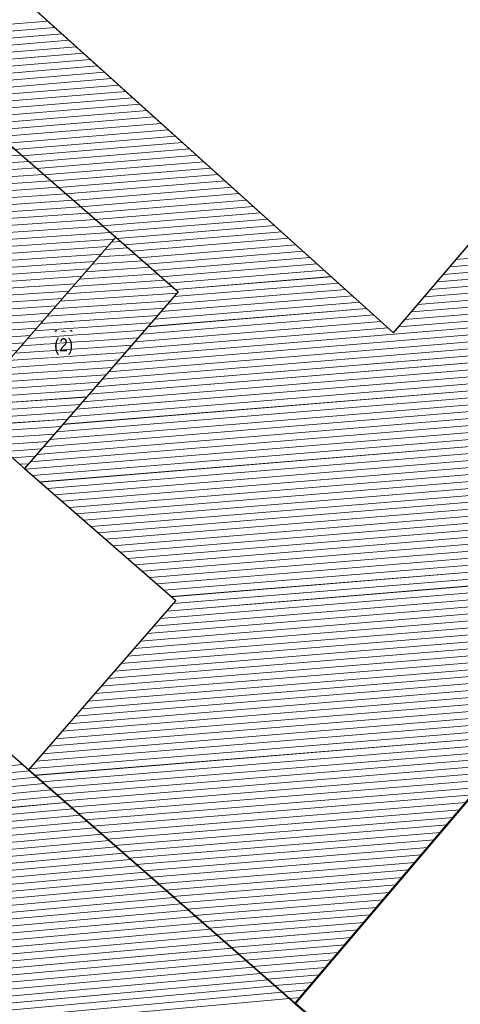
# Model space of a CAD drawing. Header units: millimetres. Extents: x 32365810 to 32368499, y 5620272 to 5622478.
# Tile 30 of 256: x 32366557 to 32366581, y 5620521 to 5620574. Entities that reach past the tile are written whole.
import ezdxf

# ---------------------------------------------------------------- set-up
doc = ezdxf.new("R2010")
doc.units = ezdxf.units.MM
for name, pattern in [('1600.1047', [0]), ('1600.2028', [0]), ('1600.2505', [0])]:
    doc.linetypes.add(name, pattern=pattern)
doc.layers.get('0').update_dxf_attribs({"color": 1, "linetype": 'CONTINUOUS'})
for name, color, linetype in [('_K_Ebene 32', 251, 'CONTINUOUS'), ('_K_Gebäude', 251, 'CONTINUOUS'), ('_K_Siedlungsflächen - Bauwerke u. Einrichtungen', 251, 'CONTINUOUS'), ('Ebene 32', 7, 'CONTINUOUS')]:
    doc.layers.add(name, color=color, linetype=linetype)
doc.layers.add('_K_Flurstücke_Grenzpunkte', color=251, linetype='CONTINUOUS', lineweight=50)
for name, color, linetype, transparency in [('Flurstücke_Grenzpunkte', 11, 'CONTINUOUS', 0.75), ('Gebäude', 31, 'CONTINUOUS', 0.75), ('Siedlungsflächen - Bauwerke u. Einrichtungen', 51, 'CONTINUOUS', 0.75)]:
    doc.layers.add(name, color=color, linetype=linetype, transparency=transparency)
doc.styles.add('Hausnummern NRW', font='arial.ttf', dxfattribs={"width": 0.85})

# ---------------------------------------------------------------- blocks, each defined once
blk = doc.blocks.new('O864')
at = {"layer": 'Flurstücke_Grenzpunkte', "color": 7, "linetype": '1600.2028', "lineweight": 35}
for p, q in [((32366072.582, 5621878.774), (32366100.453, 5621911.541)), ((32366072.302, 5621878.447), (32366072.582, 5621878.774)), ((32366075.377, 5621875.828), (32366072.302, 5621878.447))]:
    blk.add_line(p, q, dxfattribs=at)
blk = doc.blocks.new('O1908')
at = {"layer": 'Flurstücke_Grenzpunkte', "color": 7, "linetype": '1600.2028', "lineweight": 35}
for p, q in [((32366072.582, 5621878.774), (32366100.453, 5621911.541)), ((32366072.302, 5621878.447), (32366072.582, 5621878.774)), ((32366075.377, 5621875.828), (32366072.302, 5621878.447))]:
    blk.add_line(p, q, dxfattribs=at)
blk = doc.blocks.new('O2434')
at = {"layer": 'Gebäude', "color": 7, "linetype": '1600.2505', "lineweight": 18}
for p, q in [((32366077.619, 5621914.649), (32366105.762, 5621947.578)), ((32366053.752, 5621936.152), (32366077.619, 5621914.649)), ((32366049.449, 5621931.27), (32366062.617, 5621919.797)), ((32366062.617, 5621919.797), (32366065.997, 5621916.854)), ((32366065.997, 5621916.854), (32366057.697, 5621907.329)), ((32366072.582, 5621878.774), (32366100.453, 5621911.541)), ((32366057.697, 5621907.329), (32366065.872, 5621900.202)), ((32366065.872, 5621900.202), (32366057.904, 5621891.064)), ((32366057.904, 5621891.064), (32366072.302, 5621878.447)), ((32366072.302, 5621878.447), (32366072.582, 5621878.774))]:
    blk.add_line(p, q, dxfattribs=at)
blk = doc.blocks.new('O2489')
at = {"layer": 'Gebäude', "color": 7, "linetype": '1600.2505', "lineweight": 18}
for p, q in [((32366041.003, 5621921.881), (32366049.294, 5621931.405)), ((32366049.294, 5621931.405), (32366049.449, 5621931.27)), ((32366049.449, 5621931.27), (32366062.617, 5621919.797)), ((32366041.003, 5621921.881), (32366054.318, 5621910.273)), ((32366054.318, 5621910.273), (32366062.617, 5621919.797))]:
    blk.add_line(p, q, dxfattribs=at)
at = {"layer": 'Ebene 32', "color": 7, "lineweight": 18, "insert": (32366052.384, 5621920.443), "char_height": 0.7, "attachment_point": 8, "line_spacing_factor": 0.69, "style": 'Hausnummern NRW', "bg_fill": 2}
blk.add_mtext('(1)', dxfattribs=at)
blk = doc.blocks.new('O2569')
at = {"layer": 'Gebäude', "color": 7, "linetype": '1600.2505', "lineweight": 18}
for p, q in [((32366057.904, 5621891.064), (32366049.098, 5621898.78)), ((32366057.904, 5621891.064), (32366072.302, 5621878.447)), ((32366075.377, 5621875.828), (32366072.302, 5621878.447))]:
    blk.add_line(p, q, dxfattribs=at)
blk = doc.blocks.new('O3064')
at = {"layer": 'Gebäude', "color": 7, "linetype": '1600.2505', "lineweight": 18}
for p, q in [((32366054.318, 5621910.273), (32366062.617, 5621919.797)), ((32366062.617, 5621919.797), (32366065.997, 5621916.854)), ((32366065.997, 5621916.854), (32366057.697, 5621907.329)), ((32366054.318, 5621910.273), (32366057.697, 5621907.329))]:
    blk.add_line(p, q, dxfattribs=at)
at = {"layer": 'Ebene 32', "color": 7, "lineweight": 18, "insert": (32366059.805, 5621913.439), "char_height": 0.7, "attachment_point": 8, "line_spacing_factor": 0.69, "style": 'Hausnummern NRW', "bg_fill": 2}
blk.add_mtext('(2)', dxfattribs=at)
blk = doc.blocks.new('*X1169')
at = {"color": 253, "linetype": '1600.1047', "lineweight": 18, "true_color": 0xb2b2b2}
for p, q in [((32366058.956315, 5621931.463166), (32366050.068838, 5621930.729948)), ((32366059.338921, 5621931.118457), (32366050.463347, 5621930.386221)), ((32366059.721527, 5621930.773748), (32366050.857855, 5621930.042494)), ((32366060.104132, 5621930.429039), (32366051.252364, 5621929.698767)), ((32366060.486738, 5621930.08433), (32366051.646873, 5621929.35504)), ((32366060.869344, 5621929.739621), (32366052.041381, 5621929.011313)), ((32366061.251949, 5621929.394912), (32366052.43589, 5621928.667586)), ((32366061.634555, 5621929.050203), (32366052.830398, 5621928.323859)), ((32366062.01716, 5621928.705495), (32366053.224907, 5621927.980132)), ((32366062.399766, 5621928.360786), (32366053.619416, 5621927.636405)), ((32366062.782372, 5621928.016077), (32366054.013924, 5621927.292678)), ((32366063.164977, 5621927.671368), (32366054.408433, 5621926.948951)), ((32366063.547583, 5621927.326659), (32366054.802941, 5621926.605224)), ((32366063.930189, 5621926.98195), (32366055.19745, 5621926.261497)), ((32366064.312794, 5621926.637241), (32366055.591958, 5621925.91777)), ((32366064.6954, 5621926.292532), (32366055.986467, 5621925.574043)), ((32366065.078006, 5621925.947823), (32366056.380976, 5621925.230316)), ((32366065.460611, 5621925.603114), (32366056.775484, 5621924.886589)), ((32366065.843217, 5621925.258405), (32366057.169993, 5621924.542862)), ((32366066.225823, 5621924.913696), (32366057.564501, 5621924.199135)), ((32366066.608428, 5621924.568987), (32366057.95901, 5621923.855408)), ((32366066.991034, 5621924.224278), (32366058.353518, 5621923.511681)), ((32366067.37364, 5621923.879569), (32366058.748027, 5621923.167954)), ((32366067.756245, 5621923.53486), (32366059.142536, 5621922.824227)), ((32366068.138851, 5621923.190151), (32366059.537044, 5621922.4805)), ((32366068.521457, 5621922.845442), (32366059.931553, 5621922.136773)), ((32366068.904062, 5621922.500733), (32366060.326061, 5621921.793046)), ((32366069.286668, 5621922.156024), (32366060.72057, 5621921.449319)), ((32366069.669273, 5621921.811315), (32366061.115079, 5621921.105592)), ((32366070.051879, 5621921.466606), (32366061.509587, 5621920.761865)), ((32366070.434485, 5621921.121897), (32366061.904096, 5621920.418138)), ((32366070.81709, 5621920.777188), (32366062.298604, 5621920.074411)), ((32366110.722866, 5621921.059229), (32366081.001944, 5621918.607248)), ((32366071.199696, 5621920.432479), (32366062.693158, 5621919.730688)), ((32366110.030798, 5621920.249585), (32366080.309984, 5621917.797613)), ((32366110.376832, 5621920.654407), (32366080.655964, 5621918.202431)), ((32366071.582302, 5621920.08777), (32366063.087902, 5621919.386981)), ((32366071.964907, 5621919.743061), (32366063.482646, 5621919.043273)), ((32366109.684763, 5621919.844764), (32366079.964004, 5621917.392796)), ((32366072.347513, 5621919.398352), (32366063.87739, 5621918.699565)), ((32366109.686817, 5621919.092385), (32366079.272044, 5621916.583161)), ((32366109.501106, 5621919.453338), (32366079.618024, 5621916.987978)), ((32366072.730119, 5621919.053643), (32366064.272134, 5621918.355858)), ((32366073.112724, 5621918.708934), (32366064.666878, 5621918.01215)), ((32366108.64627, 5621918.630266), (32366078.926064, 5621916.178344)), ((32366073.49533, 5621918.364225), (32366065.061622, 5621917.668443)), ((32366073.877936, 5621918.019516), (32366065.456366, 5621917.324735)), ((32366108.299873, 5621918.225414), (32366078.580084, 5621915.773526)), ((32366074.260541, 5621917.674807), (32366065.85111, 5621916.981028)), ((32366107.953475, 5621917.820562), (32366078.234104, 5621915.368709)), ((32366107.260681, 5621917.010858), (32366062.948054, 5621913.355059)), ((32366075.025753, 5621916.985389), (32366065.421007, 5621916.192996)), ((32366074.643147, 5621917.330098), (32366065.774286, 5621916.598416)), ((32366107.607078, 5621917.41571), (32366077.888124, 5621914.963891)), ((32366107.250366, 5621916.633733), (32366062.594775, 5621912.949639)), ((32366075.408358, 5621916.64068), (32366065.067728, 5621915.787576)), ((32366107.293181, 5621916.260991), (32366062.241496, 5621912.54422)), ((32366076.173569, 5621915.951262), (32366064.36117, 5621914.976737)), ((32366075.790964, 5621916.295971), (32366064.714449, 5621915.382157)), ((32366105.876042, 5621915.391529), (32366061.534938, 5621911.73338)), ((32366106.222232, 5621915.796364), (32366061.888217, 5621912.1388)), ((32366076.556175, 5621915.606553), (32366064.007891, 5621914.571318)), ((32366105.529852, 5621914.986694), (32366061.181659, 5621911.327961)), ((32366077.321386, 5621914.917135), (32366063.301333, 5621913.760478)), ((32366076.938781, 5621915.261844), (32366063.654612, 5621914.165898)), ((32366105.183662, 5621914.58186), (32366060.82838, 5621910.922541)), ((32366104.491281, 5621913.77219), (32366060.121822, 5621910.111702)), ((32366104.837471, 5621914.177025), (32366060.475101, 5621910.517122)), ((32366104.145091, 5621913.367355), (32366059.768543, 5621909.706282)), ((32366103.798901, 5621912.962521), (32366059.415264, 5621909.300863)), ((32366103.452711, 5621912.557686), (32366059.061985, 5621908.895443)), ((32366102.760331, 5621911.748016), (32366058.355427, 5621908.084604)), ((32366103.106521, 5621912.152851), (32366058.708706, 5621908.490024)), ((32366100.124036, 5621911.154248), (32366058.002148, 5621907.679185)), ((32366099.77983, 5621910.749577), (32366057.750719, 5621907.282168)), ((32366099.435624, 5621910.344906), (32366058.14501, 5621906.938423)), ((32366099.091419, 5621909.940234), (32366058.539302, 5621906.594678)), ((32366098.747213, 5621909.535563), (32366058.933593, 5621906.250933)), ((32366098.403007, 5621909.130892), (32366059.327884, 5621905.907188)), ((32366098.058802, 5621908.726221), (32366059.722176, 5621905.563443)), ((32366097.714596, 5621908.32155), (32366060.116467, 5621905.219698)), ((32366097.37039, 5621907.916879), (32366060.510758, 5621904.875953)), ((32366097.026185, 5621907.512208), (32366060.90505, 5621904.532208)), ((32366096.681979, 5621907.107537), (32366061.299341, 5621904.188463)), ((32366096.337773, 5621906.702866), (32366061.693633, 5621903.844719)), ((32366095.993568, 5621906.298195), (32366062.087924, 5621903.500974)), ((32366095.649362, 5621905.893524), (32366062.482215, 5621903.157229)), ((32366095.305156, 5621905.488853), (32366062.876507, 5621902.813484)), ((32366094.960951, 5621905.084182), (32366063.270798, 5621902.469739)), ((32366094.616745, 5621904.679511), (32366063.665089, 5621902.125994)), ((32366094.272539, 5621904.27484), (32366064.059381, 5621901.782249)), ((32366093.928334, 5621903.870169), (32366064.453672, 5621901.438504)), ((32366093.584128, 5621903.465498), (32366064.847964, 5621901.094759)), ((32366093.239923, 5621903.060827), (32366065.242255, 5621900.751014)), ((32366092.895717, 5621902.656156), (32366065.636546, 5621900.407269)), ((32366092.551511, 5621902.251485), (32366065.729583, 5621900.038671)), ((32366092.207306, 5621901.846814), (32366065.376054, 5621899.633231)), ((32366091.518894, 5621901.037472), (32366064.668996, 5621898.82235)), ((32366091.8631, 5621901.442143), (32366065.022525, 5621899.227791)), ((32366091.174689, 5621900.632801), (32366064.315467, 5621898.41691)), ((32366090.830483, 5621900.22813), (32366063.961938, 5621898.01147)), ((32366090.142072, 5621899.418787), (32366063.25488, 5621897.20059)), ((32366090.486277, 5621899.823459), (32366063.608409, 5621897.60603)), ((32366089.797866, 5621899.014116), (32366062.901351, 5621896.795149)), ((32366089.45366, 5621898.609445), (32366062.547822, 5621896.389709)), ((32366089.109455, 5621898.204774), (32366062.194294, 5621895.984269)), ((32366088.421043, 5621897.395432), (32366061.487236, 5621895.173388)), ((32366088.765249, 5621897.800103), (32366061.840765, 5621895.578829)), ((32366088.076838, 5621896.990761), (32366061.133707, 5621894.767948)), ((32366087.732632, 5621896.58609), (32366060.780178, 5621894.362508)), ((32366087.044221, 5621895.776748), (32366060.07312, 5621893.551628)), ((32366087.388426, 5621896.181419), (32366060.426649, 5621893.957068)), ((32366086.700015, 5621895.372077), (32366059.719591, 5621893.146187)), ((32366086.35581, 5621894.967406), (32366059.366062, 5621892.740747)), ((32366085.667398, 5621894.158064), (32366058.659004, 5621891.929867)), ((32366086.011604, 5621894.562735), (32366059.012533, 5621892.335307)), ((32366085.323193, 5621893.753393), (32366058.305475, 5621891.524427)), ((32366084.978987, 5621893.348722), (32366057.951946, 5621891.118986)), ((32366084.634781, 5621892.944051), (32366058.243218, 5621890.766742)), ((32366084.290576, 5621892.53938), (32366058.63566, 5621890.422845)), ((32366083.94637, 5621892.134709), (32366059.028101, 5621890.078947)), ((32366083.602164, 5621891.730038), (32366059.420543, 5621889.73505)), ((32366083.257959, 5621891.325367), (32366059.812985, 5621889.391152)), ((32366082.913753, 5621890.920696), (32366060.205426, 5621889.047255)), ((32366082.569547, 5621890.516025), (32366060.597868, 5621888.703357)), ((32366082.225342, 5621890.111354), (32366060.99031, 5621888.35946)), ((32366081.881136, 5621889.706683), (32366061.382751, 5621888.015562)), ((32366081.53693, 5621889.302011), (32366061.775193, 5621887.671665)), ((32366081.192725, 5621888.89734), (32366062.167635, 5621887.327767)), ((32366080.848519, 5621888.492669), (32366062.560076, 5621886.98387)), ((32366080.504314, 5621888.087998), (32366062.952518, 5621886.639972)), ((32366080.160108, 5621887.683327), (32366063.34496, 5621886.296075)), ((32366079.815902, 5621887.278656), (32366063.737401, 5621885.952177)), ((32366079.471697, 5621886.873985), (32366064.129843, 5621885.60828)), ((32366079.127491, 5621886.469314), (32366064.522285, 5621885.264382)), ((32366078.783285, 5621886.064643), (32366064.914726, 5621884.920485)), ((32366078.43908, 5621885.659972), (32366065.307168, 5621884.576587)), ((32366078.094874, 5621885.255301), (32366065.69961, 5621884.23269)), ((32366077.750668, 5621884.85063), (32366066.092051, 5621883.888792)), ((32366077.406463, 5621884.445959), (32366066.484493, 5621883.544895)), ((32366077.062257, 5621884.041288), (32366066.876935, 5621883.200997)), ((32366076.718051, 5621883.636617), (32366067.269376, 5621882.8571)), ((32366076.373846, 5621883.231946), (32366067.661818, 5621882.513202)), ((32366076.02964, 5621882.827275), (32366068.054259, 5621882.169305)), ((32366075.685434, 5621882.422604), (32366068.446701, 5621881.825407)), ((32366075.341229, 5621882.017933), (32366068.839143, 5621881.48151)), ((32366074.997023, 5621881.613262), (32366069.231584, 5621881.137612)), ((32366074.652817, 5621881.208591), (32366069.624026, 5621880.793715)), ((32366074.308612, 5621880.80392), (32366070.016468, 5621880.449817)), ((32366073.964406, 5621880.399249), (32366070.408909, 5621880.10592)), ((32366073.620201, 5621879.994578), (32366070.801351, 5621879.762022)), ((32366073.275995, 5621879.589907), (32366071.193793, 5621879.418125)), ((32366072.931789, 5621879.185236), (32366071.586234, 5621879.074227)), ((32366072.587584, 5621878.780564), (32366071.978676, 5621878.73033))]:
    blk.add_line(p, q, dxfattribs=at)
blk = doc.blocks.new('*X1182')
at = {"color": 253, "linetype": '1600.1047', "lineweight": 18, "true_color": 0xb2b2b2}
for p, q in [((32366048.748434, 5621930.778301), (32366049.921153, 5621930.858623)), ((32366049.096398, 5621931.178012), (32366049.521185, 5621931.207107)), ((32366048.400471, 5621930.378589), (32366050.321121, 5621930.51014)), ((32366047.704543, 5621929.579166), (32366051.121057, 5621929.813172)), ((32366048.052507, 5621929.978877), (32366050.721089, 5621930.161656)), ((32366047.356579, 5621929.179454), (32366051.521025, 5621929.464689)), ((32366046.660651, 5621928.380031), (32366052.320961, 5621928.767721)), ((32366047.008615, 5621928.779742), (32366051.920993, 5621929.116205)), ((32366046.312687, 5621927.980319), (32366052.720929, 5621928.419238)), ((32366045.616759, 5621927.180896), (32366053.520865, 5621927.72227)), ((32366045.964723, 5621927.580608), (32366053.120897, 5621928.070754)), ((32366045.268795, 5621926.781184), (32366053.920833, 5621927.373787)), ((32366044.572867, 5621925.981761), (32366054.720769, 5621926.676819)), ((32366044.920831, 5621926.381473), (32366054.320801, 5621927.025303)), ((32366043.876939, 5621925.182338), (32366055.520705, 5621925.979852)), ((32366044.224903, 5621925.58205), (32366055.120737, 5621926.328336)), ((32366043.528975, 5621924.782626), (32366055.920673, 5621925.631368)), ((32366042.833047, 5621923.983203), (32366056.720609, 5621924.934401)), ((32366043.181011, 5621924.382915), (32366056.320641, 5621925.282885)), ((32366042.485083, 5621923.583492), (32366057.120577, 5621924.585917)), ((32366041.789155, 5621922.784068), (32366057.920513, 5621923.88895)), ((32366042.137119, 5621923.18378), (32366057.520545, 5621924.237434)), ((32366041.441191, 5621922.384357), (32366058.320481, 5621923.540466)), ((32366041.093227, 5621921.984645), (32366058.720449, 5621923.191983)), ((32366041.299093, 5621921.622867), (32366059.120417, 5621922.843499)), ((32366041.698839, 5621921.274368), (32366059.520385, 5621922.495016)), ((32366042.098586, 5621920.925869), (32366059.920353, 5621922.146532)), ((32366042.498333, 5621920.57737), (32366060.320321, 5621921.798048)), ((32366042.89808, 5621920.228872), (32366060.720289, 5621921.449565)), ((32366043.297827, 5621919.880373), (32366061.120257, 5621921.101081)), ((32366043.697574, 5621919.531874), (32366061.520224, 5621920.752597)), ((32366044.097321, 5621919.183375), (32366061.920192, 5621920.404114)), ((32366044.497067, 5621918.834876), (32366062.32016, 5621920.05563)), ((32366044.896814, 5621918.486378), (32366062.527188, 5621919.693931)), ((32366045.296561, 5621918.137879), (32366062.178867, 5621919.294195)), ((32366045.696308, 5621917.78938), (32366061.830546, 5621918.894459)), ((32366046.096055, 5621917.440881), (32366061.482225, 5621918.494723)), ((32366046.495802, 5621917.092382), (32366061.133904, 5621918.094987)), ((32366046.895549, 5621916.743884), (32366060.785583, 5621917.695251)), ((32366047.295295, 5621916.395385), (32366060.437262, 5621917.295515)), ((32366047.695042, 5621916.046886), (32366060.088941, 5621916.895779)), ((32366048.094789, 5621915.698387), (32366059.74062, 5621916.496043)), ((32366048.494536, 5621915.349888), (32366059.392299, 5621916.096307)), ((32366048.894283, 5621915.00139), (32366059.043978, 5621915.696571)), ((32366049.29403, 5621914.652891), (32366058.695657, 5621915.296835)), ((32366049.693777, 5621914.304392), (32366058.347336, 5621914.897098)), ((32366050.093523, 5621913.955893), (32366057.999015, 5621914.497362)), ((32366050.49327, 5621913.607394), (32366057.650694, 5621914.097626)), ((32366050.893017, 5621913.258896), (32366057.302373, 5621913.69789)), ((32366051.292764, 5621912.910397), (32366056.954051, 5621913.298154)), ((32366051.692511, 5621912.561898), (32366056.60573, 5621912.898418)), ((32366052.092258, 5621912.213399), (32366056.257409, 5621912.498682)), ((32366052.492005, 5621911.8649), (32366055.909088, 5621912.098946)), ((32366052.891751, 5621911.516402), (32366055.560767, 5621911.69921)), ((32366053.291498, 5621911.167903), (32366055.212446, 5621911.299474)), ((32366053.691245, 5621910.819404), (32366054.864125, 5621910.899738)), ((32366054.090992, 5621910.470905), (32366054.515804, 5621910.500002))]:
    blk.add_line(p, q, dxfattribs=at)
blk = doc.blocks.new('*X1204')
at = {"color": 253, "linetype": '1600.1047', "lineweight": 18, "true_color": 0xb2b2b2}
for p, q in [((32366057.971903, 5621891.004496), (32366041.105983, 5621889.480897)), ((32366057.582354, 5621891.345833), (32366041.456824, 5621889.889117)), ((32366058.361425, 5621890.663157), (32366040.755142, 5621889.072676)), ((32366059.140469, 5621889.980479), (32366040.053461, 5621888.256235)), ((32366058.750947, 5621890.321818), (32366040.404302, 5621888.664456)), ((32366059.529992, 5621889.63914), (32366039.70262, 5621887.848015)), ((32366060.309036, 5621888.956462), (32366039.000944, 5621887.031574)), ((32366059.919514, 5621889.297801), (32366039.351779, 5621887.439794)), ((32366061.08808, 5621888.273783), (32366038.299277, 5621886.215134)), ((32366060.698558, 5621888.615122), (32366038.650111, 5621886.623354)), ((32366061.477602, 5621887.932444), (32366037.948443, 5621885.806914)), ((32366062.256647, 5621887.249766), (32366037.246776, 5621884.990475)), ((32366061.867124, 5621887.591105), (32366037.597609, 5621885.398694)), ((32366062.646169, 5621886.908427), (32366036.895942, 5621884.582255)), ((32366063.425213, 5621886.225749), (32366036.194274, 5621883.765815)), ((32366063.035691, 5621886.567088), (32366036.545108, 5621884.174035)), ((32366063.814735, 5621885.884409), (32366035.84344, 5621883.357595)), ((32366064.593779, 5621885.201731), (32366035.141773, 5621882.541155)), ((32366064.204257, 5621885.54307), (32366035.492607, 5621882.949375)), ((32366064.983302, 5621884.860392), (32366034.790939, 5621882.132935)), ((32366065.762346, 5621884.177714), (32366034.089272, 5621881.316495)), ((32366065.372824, 5621884.519053), (32366034.440105, 5621881.724715)), ((32366066.54139, 5621883.495035), (32366033.387604, 5621880.500055)), ((32366066.151868, 5621883.836375), (32366033.738438, 5621880.908275)), ((32366066.930912, 5621883.153696), (32366033.03677, 5621880.091836)), ((32366067.709957, 5621882.471018), (32366032.335103, 5621879.275396)), ((32366067.320434, 5621882.812357), (32366032.685936, 5621879.683616)), ((32366068.099479, 5621882.129679), (32366031.984269, 5621878.867176)), ((32366068.878523, 5621881.447001), (32366031.282601, 5621878.050736)), ((32366068.489001, 5621881.78834), (32366031.633435, 5621878.458956)), ((32366069.268045, 5621881.105661), (32366030.931768, 5621877.642516)), ((32366070.047089, 5621880.422983), (32366030.2301, 5621876.826076)), ((32366069.657567, 5621880.764322), (32366030.580934, 5621877.234296)), ((32366070.436612, 5621880.081644), (32366029.879266, 5621876.417856)), ((32366071.215656, 5621879.398966), (32366029.177599, 5621875.601416)), ((32366070.826134, 5621879.740305), (32366029.528432, 5621876.009636)), ((32366071.9947, 5621878.716288), (32366028.475931, 5621874.784977)), ((32366071.605178, 5621879.057627), (32366028.826765, 5621875.193197))]:
    blk.add_line(p, q, dxfattribs=at)
blk = doc.blocks.new('*X1350')
at = {"color": 253, "linetype": '1600.1047', "lineweight": 18, "true_color": 0xb2b2b2}
for p, q in [((32366063.271232, 5621919.227353), (32366062.047328, 5621919.14324)), ((32366062.871115, 5621919.57574), (32366062.39573, 5621919.543069)), ((32366064.071467, 5621918.530581), (32366061.350525, 5621918.343583)), ((32366063.67135, 5621918.878967), (32366061.698926, 5621918.743411)), ((32366064.471584, 5621918.182195), (32366061.002123, 5621917.943754)), ((32366065.271819, 5621917.485422), (32366060.305319, 5621917.144097)), ((32366064.871702, 5621917.833808), (32366060.653721, 5621917.543925)), ((32366065.671937, 5621917.137036), (32366059.956918, 5621916.744268)), ((32366065.931645, 5621916.779), (32366059.608516, 5621916.344439)), ((32366065.234831, 5621915.979342), (32366058.911713, 5621915.544782)), ((32366065.583238, 5621916.379171), (32366059.260114, 5621915.944611)), ((32366064.886423, 5621915.579513), (32366058.563311, 5621915.144953)), ((32366064.538016, 5621915.179684), (32366058.214909, 5621914.745125)), ((32366063.841201, 5621914.380026), (32366057.518106, 5621913.945467)), ((32366064.189608, 5621914.779855), (32366057.866507, 5621914.345296)), ((32366063.492793, 5621913.980196), (32366057.169704, 5621913.545639)), ((32366063.144386, 5621913.580367), (32366056.821302, 5621913.14581)), ((32366062.447571, 5621912.780709), (32366056.124499, 5621912.346153)), ((32366062.795978, 5621913.180538), (32366056.4729, 5621912.745981)), ((32366062.099163, 5621912.38088), (32366055.776097, 5621911.946324)), ((32366061.750756, 5621911.981051), (32366055.427695, 5621911.546495)), ((32366061.053941, 5621911.181393), (32366054.730892, 5621910.746838)), ((32366061.402348, 5621911.581222), (32366055.079294, 5621911.146667)), ((32366060.705533, 5621910.781564), (32366054.38249, 5621910.347009)), ((32366060.357126, 5621910.381735), (32366054.643862, 5621909.989088)), ((32366060.008719, 5621909.981906), (32366055.043744, 5621909.640685)), ((32366059.660311, 5621909.582077), (32366055.443626, 5621909.292283)), ((32366059.311904, 5621909.182248), (32366055.843508, 5621908.94388)), ((32366058.963496, 5621908.782419), (32366056.243389, 5621908.595478)), ((32366058.615089, 5621908.38259), (32366056.643271, 5621908.247076)), ((32366058.266681, 5621907.982761), (32366057.043153, 5621907.898673)), ((32366057.918274, 5621907.582932), (32366057.443035, 5621907.550271))]:
    blk.add_line(p, q, dxfattribs=at)

msp = doc.modelspace()

# ---------------------------------------------------------------- linework, layer by layer
at = {"layer": '_K_Flurstücke_Grenzpunkte', "linetype": '1600.2028'}
for points in [[(32366575.202, 5620518.082), (32366572.127, 5620520.701), (32366572.407, 5620521.028), (32366600.278, 5620553.795), (32366601.501, 5620552.734), (32366606.318, 5620558.367), (32366606.895, 5620559.042), (32366608.655, 5620561.099), (32366609.239, 5620561.782), (32366614.254, 5620567.649), (32366612.984, 5620568.733), (32366614.678, 5620570.731), (32366642.743, 5620603.843), (32366642.926, 5620603.689), (32366645.807, 5620601.257), (32366654.616, 5620611.689), (32366654.847, 5620611.944), (32366655.579, 5620611.322), (32366680.509, 5620590.142), (32366641.487, 5620544.232), (32366628.972, 5620529.508), (32366591.543, 5620485.472)], [(32366575.202, 5620518.082), (32366572.127, 5620520.701), (32366572.407, 5620521.028), (32366600.278, 5620553.795), (32366601.501, 5620552.734), (32366606.318, 5620558.367), (32366606.895, 5620559.042), (32366608.655, 5620561.099), (32366609.239, 5620561.782), (32366614.254, 5620567.649), (32366612.984, 5620568.733), (32366614.678, 5620570.731), (32366642.743, 5620603.843)]]:
    msp.add_lwpolyline(points, dxfattribs=at)
at = {"layer": '_K_Gebäude', "linetype": '1600.1047', "lineweight": 18}
for p, q in [((32366541.963, 5620565.437), (32366557.346, 5620566.491)), ((32366541.615, 5620565.038), (32366557.746, 5620566.143)), ((32366540.919, 5620564.238), (32366558.546, 5620565.446)), ((32366541.267, 5620564.638), (32366558.146, 5620565.794)), ((32366541.125, 5620563.877), (32366558.946, 5620565.097)), ((32366541.524, 5620563.528), (32366559.346, 5620564.749)), ((32366541.924, 5620563.18), (32366559.746, 5620564.4)), ((32366542.324, 5620562.831), (32366560.146, 5620564.052)), ((32366542.724, 5620562.483), (32366560.546, 5620563.703)), ((32366543.123, 5620562.134), (32366560.946, 5620563.355)), ((32366543.523, 5620561.786), (32366561.346, 5620563.006)), ((32366543.923, 5620561.437), (32366561.746, 5620562.658)), ((32366544.322, 5620561.089), (32366562.146, 5620562.309)), ((32366544.722, 5620560.74), (32366562.353, 5620561.948)), ((32366562.697, 5620561.829), (32366562.221, 5620561.797)), ((32366545.122, 5620560.392), (32366562.004, 5620561.548)), ((32366545.522, 5620560.043), (32366561.656, 5620561.148)), ((32366563.497, 5620561.133), (32366561.524, 5620560.997)), ((32366563.097, 5620561.481), (32366561.873, 5620561.397)), ((32366545.921, 5620559.695), (32366561.308, 5620560.748)), ((32366563.897, 5620560.784), (32366561.176, 5620560.597)), ((32366546.321, 5620559.346), (32366560.959, 5620560.349)), ((32366564.697, 5620560.087), (32366560.479, 5620559.798)), ((32366564.297, 5620560.436), (32366560.828, 5620560.197)), ((32366546.721, 5620558.998), (32366560.611, 5620559.949)), ((32366547.121, 5620558.649), (32366560.263, 5620559.549)), ((32366565.097, 5620559.739), (32366560.131, 5620559.398)), ((32366547.52, 5620558.301), (32366559.914, 5620559.149)), ((32366565.757, 5620559.033), (32366559.434, 5620558.598)), ((32366565.497, 5620559.391), (32366559.782, 5620558.998)), ((32366547.92, 5620557.952), (32366559.566, 5620558.75)), ((32366565.409, 5620558.633), (32366559.086, 5620558.198)), ((32366548.32, 5620557.604), (32366559.218, 5620558.35)), ((32366548.72, 5620557.255), (32366558.869, 5620557.95)), ((32366565.06, 5620558.233), (32366558.737, 5620557.798)), ((32366549.119, 5620556.907), (32366558.521, 5620557.55)), ((32366564.363, 5620557.433), (32366558.04, 5620556.999)), ((32366564.712, 5620557.833), (32366558.389, 5620557.399)), ((32366549.519, 5620556.558), (32366558.173, 5620557.151)), ((32366564.015, 5620557.034), (32366557.692, 5620556.599)), ((32366549.919, 5620556.21), (32366557.824, 5620556.751)), ((32366550.319, 5620555.861), (32366557.476, 5620556.351)), ((32366563.667, 5620556.634), (32366557.344, 5620556.199)), ((32366562.97, 5620555.834), (32366556.647, 5620555.399)), ((32366563.318, 5620556.234), (32366556.995, 5620555.799)), ((32366562.621, 5620555.434), (32366556.298, 5620555)), ((32366562.273, 5620555.034), (32366555.95, 5620554.6)), ((32366561.576, 5620554.235), (32366555.253, 5620553.8)), ((32366561.925, 5620554.635), (32366555.602, 5620554.2)), ((32366561.228, 5620553.835), (32366554.905, 5620553.4)), ((32366560.879, 5620553.435), (32366554.556, 5620553)), ((32366560.531, 5620553.035), (32366554.208, 5620552.601)), ((32366560.183, 5620552.635), (32366554.469, 5620552.243)), ((32366559.834, 5620552.236), (32366554.869, 5620551.894)), ((32366559.486, 5620551.836), (32366555.269, 5620551.546)), ((32366559.137, 5620551.436), (32366555.669, 5620551.198)), ((32366558.789, 5620551.036), (32366556.069, 5620550.849)), ((32366558.441, 5620550.636), (32366556.469, 5620550.501)), ((32366558.092, 5620550.236), (32366556.869, 5620550.152)), ((32366557.744, 5620549.837), (32366557.268, 5620549.804)), ((32366557.408, 5620533.599), (32366541.282, 5620532.143)), ((32366558.187, 5620532.917), (32366540.581, 5620531.326)), ((32366557.797, 5620533.258), (32366540.931, 5620531.735)), ((32366558.576, 5620532.575), (32366540.23, 5620530.918)), ((32366559.355, 5620531.893), (32366539.528, 5620530.102)), ((32366558.966, 5620532.234), (32366539.879, 5620530.51)), ((32366559.745, 5620531.551), (32366539.177, 5620529.693)), ((32366560.524, 5620530.869), (32366538.476, 5620528.877)), ((32366560.134, 5620531.21), (32366538.826, 5620529.285)), ((32366560.914, 5620530.527), (32366538.125, 5620528.469)), ((32366561.693, 5620529.845), (32366537.423, 5620527.652)), ((32366561.303, 5620530.186), (32366537.774, 5620528.061)), ((32366562.082, 5620529.503), (32366537.072, 5620527.244)), ((32366562.861, 5620528.821), (32366536.371, 5620526.428)), ((32366562.472, 5620529.162), (32366536.721, 5620526.836)), ((32366563.64, 5620528.138), (32366535.669, 5620525.611)), ((32366563.251, 5620528.479), (32366536.02, 5620526.019)), ((32366564.03, 5620527.797), (32366535.318, 5620525.203)), ((32366564.809, 5620527.114), (32366534.616, 5620524.387)), ((32366564.419, 5620527.455), (32366534.967, 5620524.795)), ((32366565.198, 5620526.773), (32366534.266, 5620523.978)), ((32366565.977, 5620526.09), (32366533.564, 5620523.162)), ((32366565.588, 5620526.431), (32366533.915, 5620523.57)), ((32366566.367, 5620525.749), (32366533.213, 5620522.754)), ((32366567.146, 5620525.066), (32366532.511, 5620521.937)), ((32366566.756, 5620525.407), (32366532.862, 5620522.345)), ((32366567.535, 5620524.725), (32366532.161, 5620521.529)), ((32366568.314, 5620524.042), (32366531.459, 5620520.713)), ((32366567.925, 5620524.383), (32366531.81, 5620521.121)), ((32366569.093, 5620523.359), (32366530.757, 5620519.896)), ((32366568.704, 5620523.701), (32366531.108, 5620520.304)), ((32366569.483, 5620523.018), (32366530.406, 5620519.488)), ((32366570.262, 5620522.335), (32366529.705, 5620518.672)), ((32366569.873, 5620522.677), (32366530.056, 5620519.08)), ((32366570.652, 5620521.994), (32366529.354, 5620518.263)), ((32366571.431, 5620521.311), (32366528.652, 5620517.447)), ((32366571.041, 5620521.653), (32366529.003, 5620517.855)), ((32366571.82, 5620520.97), (32366528.301, 5620517.039))]:
    msp.add_line(p, q, dxfattribs=at)
at = {"layer": '_K_Gebäude', "linetype": '1600.2505', "lineweight": -2}
msp.add_lwpolyline([(32366575.202, 5620518.082), (32366572.127, 5620520.701), (32366557.729, 5620533.318), (32366548.923, 5620541.034), (32366539.14, 5620529.651), (32366527.781, 5620516.434)], dxfattribs=at)
at = {"layer": '_K_Siedlungsflächen - Bauwerke u. Einrichtungen', "linetype": '1600.1047', "lineweight": 18}
for p, q in [((32366558.782, 5620573.717), (32366549.894, 5620572.984)), ((32366559.164, 5620573.372), (32366550.289, 5620572.64)), ((32366559.547, 5620573.027), (32366550.683, 5620572.296)), ((32366559.93, 5620572.683), (32366551.078, 5620571.952)), ((32366560.312, 5620572.338), (32366551.472, 5620571.609)), ((32366560.695, 5620571.993), (32366551.867, 5620571.265)), ((32366561.077, 5620571.649), (32366552.261, 5620570.921)), ((32366561.46, 5620571.304), (32366552.656, 5620570.578)), ((32366561.843, 5620570.959), (32366553.05, 5620570.234)), ((32366562.225, 5620570.614), (32366553.445, 5620569.89)), ((32366562.608, 5620570.27), (32366553.839, 5620569.546)), ((32366562.99, 5620569.925), (32366554.234, 5620569.203)), ((32366563.373, 5620569.58), (32366554.628, 5620568.859)), ((32366563.756, 5620569.236), (32366555.023, 5620568.515)), ((32366564.138, 5620568.891), (32366555.417, 5620568.171)), ((32366564.521, 5620568.546), (32366555.812, 5620567.828)), ((32366564.903, 5620568.201), (32366556.206, 5620567.484)), ((32366565.286, 5620567.857), (32366556.601, 5620567.14)), ((32366565.669, 5620567.512), (32366556.995, 5620566.797)), ((32366566.051, 5620567.167), (32366557.39, 5620566.453)), ((32366566.434, 5620566.823), (32366557.784, 5620566.109)), ((32366566.816, 5620566.478), (32366558.179, 5620565.765)), ((32366567.199, 5620566.133), (32366558.573, 5620565.422)), ((32366567.582, 5620565.789), (32366558.968, 5620565.078)), ((32366567.964, 5620565.444), (32366559.362, 5620564.734)), ((32366568.347, 5620565.099), (32366559.757, 5620564.39)), ((32366568.729, 5620564.754), (32366560.151, 5620564.047)), ((32366569.112, 5620564.41), (32366560.546, 5620563.703)), ((32366569.495, 5620564.065), (32366560.941, 5620563.359)), ((32366569.877, 5620563.72), (32366561.335, 5620563.016)), ((32366570.26, 5620563.376), (32366561.73, 5620562.672)), ((32366610.548, 5620563.313), (32366580.827, 5620560.861)), ((32366570.643, 5620563.031), (32366562.124, 5620562.328)), ((32366571.025, 5620562.686), (32366562.519, 5620561.984)), ((32366610.202, 5620562.908), (32366580.481, 5620560.456)), ((32366571.408, 5620562.341), (32366562.913, 5620561.641)), ((32366609.856, 5620562.503), (32366580.135, 5620560.051)), ((32366571.79, 5620561.997), (32366563.308, 5620561.297)), ((32366572.173, 5620561.652), (32366563.703, 5620560.953)), ((32366609.327, 5620561.707), (32366579.443, 5620559.242)), ((32366609.51, 5620562.098), (32366579.789, 5620559.646)), ((32366572.556, 5620561.307), (32366564.098, 5620560.61)), ((32366609.512, 5620561.346), (32366579.097, 5620558.837)), ((32366572.938, 5620560.963), (32366564.492, 5620560.266)), ((32366573.321, 5620560.618), (32366564.887, 5620559.922)), ((32366608.472, 5620560.884), (32366578.751, 5620558.432)), ((32366573.703, 5620560.273), (32366565.282, 5620559.578)), ((32366607.779, 5620560.074), (32366578.06, 5620557.622)), ((32366608.125, 5620560.479), (32366578.406, 5620558.027)), ((32366574.469, 5620559.584), (32366565.6, 5620558.852)), ((32366574.086, 5620559.928), (32366565.677, 5620559.235)), ((32366607.433, 5620559.669), (32366577.714, 5620557.218)), ((32366607.086, 5620559.265), (32366562.773, 5620555.609)), ((32366574.851, 5620559.239), (32366565.246, 5620558.447)), ((32366607.119, 5620558.515), (32366562.067, 5620554.798)), ((32366607.076, 5620558.887), (32366562.42, 5620555.203)), ((32366575.616, 5620558.55), (32366564.54, 5620557.636)), ((32366575.234, 5620558.894), (32366564.893, 5620558.041)), ((32366606.048, 5620558.05), (32366561.714, 5620554.392)), ((32366575.999, 5620558.205), (32366564.187, 5620557.23)), ((32366605.701, 5620557.645), (32366561.36, 5620553.987)), ((32366576.764, 5620557.516), (32366563.48, 5620556.42)), ((32366576.382, 5620557.86), (32366563.833, 5620556.825)), ((32366605.009, 5620556.836), (32366560.654, 5620553.176)), ((32366605.355, 5620557.24), (32366561.007, 5620553.582)), ((32366577.147, 5620557.171), (32366563.127, 5620556.014)), ((32366604.663, 5620556.431), (32366560.301, 5620552.771)), ((32366604.317, 5620556.026), (32366559.947, 5620552.365)), ((32366603.624, 5620555.216), (32366559.241, 5620551.555)), ((32366603.971, 5620555.621), (32366559.594, 5620551.96)), ((32366603.278, 5620554.811), (32366558.887, 5620551.149)), ((32366602.932, 5620554.407), (32366558.534, 5620550.744)), ((32366602.586, 5620554.002), (32366558.181, 5620550.338)), ((32366599.949, 5620553.408), (32366557.828, 5620549.933)), ((32366599.605, 5620553.003), (32366557.576, 5620549.536)), ((32366599.261, 5620552.599), (32366557.97, 5620549.192)), ((32366598.917, 5620552.194), (32366558.365, 5620548.848)), ((32366598.573, 5620551.789), (32366558.759, 5620548.505)), ((32366598.228, 5620551.385), (32366559.153, 5620548.161)), ((32366597.884, 5620550.98), (32366559.548, 5620547.817)), ((32366597.54, 5620550.575), (32366559.942, 5620547.473)), ((32366597.196, 5620550.171), (32366560.336, 5620547.13)), ((32366596.852, 5620549.766), (32366560.73, 5620546.786)), ((32366596.507, 5620549.361), (32366561.125, 5620546.442)), ((32366596.163, 5620548.957), (32366561.519, 5620546.098)), ((32366595.819, 5620548.552), (32366561.913, 5620545.755)), ((32366595.475, 5620548.147), (32366562.308, 5620545.411)), ((32366595.131, 5620547.743), (32366562.702, 5620545.067)), ((32366594.786, 5620547.338), (32366563.096, 5620544.723)), ((32366594.442, 5620546.933), (32366563.491, 5620544.38)), ((32366594.098, 5620546.528), (32366563.885, 5620544.036)), ((32366593.754, 5620546.124), (32366564.279, 5620543.692)), ((32366593.41, 5620545.719), (32366564.673, 5620543.348)), ((32366593.065, 5620545.314), (32366565.068, 5620543.005)), ((32366592.721, 5620544.91), (32366565.462, 5620542.661)), ((32366592.033, 5620544.1), (32366565.201, 5620541.887)), ((32366592.377, 5620544.505), (32366565.555, 5620542.292)), ((32366591.689, 5620543.696), (32366564.848, 5620541.481)), ((32366591.344, 5620543.291), (32366564.494, 5620541.076)), ((32366590.656, 5620542.482), (32366563.787, 5620540.265)), ((32366591, 5620542.886), (32366564.141, 5620540.671)), ((32366590.312, 5620542.077), (32366563.434, 5620539.86)), ((32366589.968, 5620541.672), (32366563.08, 5620539.454)), ((32366589.623, 5620541.268), (32366562.727, 5620539.049)), ((32366588.935, 5620540.458), (32366562.02, 5620538.238)), ((32366589.279, 5620540.863), (32366562.373, 5620538.643)), ((32366588.591, 5620540.054), (32366561.666, 5620537.832)), ((32366588.246, 5620539.649), (32366561.313, 5620537.427)), ((32366587.558, 5620538.84), (32366560.606, 5620536.616)), ((32366587.902, 5620539.244), (32366560.959, 5620537.022)), ((32366587.214, 5620538.435), (32366560.252, 5620536.211)), ((32366586.87, 5620538.03), (32366559.899, 5620535.805)), ((32366586.181, 5620537.221), (32366559.191, 5620534.994)), ((32366586.525, 5620537.626), (32366559.545, 5620535.4)), ((32366585.837, 5620536.816), (32366558.838, 5620534.589)), ((32366585.493, 5620536.412), (32366558.484, 5620534.184)), ((32366584.804, 5620535.602), (32366557.777, 5620533.373)), ((32366585.149, 5620536.007), (32366558.131, 5620533.778)), ((32366584.46, 5620535.198), (32366558.069, 5620533.02)), ((32366584.116, 5620534.793), (32366558.461, 5620532.677)), ((32366583.772, 5620534.388), (32366558.854, 5620532.333)), ((32366583.428, 5620533.984), (32366559.246, 5620531.989)), ((32366583.083, 5620533.579), (32366559.638, 5620531.645)), ((32366582.739, 5620533.174), (32366560.031, 5620531.301)), ((32366582.395, 5620532.77), (32366560.423, 5620530.957)), ((32366582.051, 5620532.365), (32366560.816, 5620530.613)), ((32366581.707, 5620531.96), (32366561.208, 5620530.269)), ((32366581.362, 5620531.556), (32366561.601, 5620529.925)), ((32366581.018, 5620531.151), (32366561.993, 5620529.581)), ((32366580.674, 5620530.746), (32366562.386, 5620529.238)), ((32366580.33, 5620530.342), (32366562.778, 5620528.894)), ((32366579.986, 5620529.937), (32366563.17, 5620528.55)), ((32366579.641, 5620529.532), (32366563.563, 5620528.206)), ((32366579.297, 5620529.128), (32366563.955, 5620527.862)), ((32366578.953, 5620528.723), (32366564.348, 5620527.518)), ((32366578.609, 5620528.318), (32366564.74, 5620527.174)), ((32366578.265, 5620527.914), (32366565.133, 5620526.83)), ((32366577.92, 5620527.509), (32366565.525, 5620526.486)), ((32366577.576, 5620527.104), (32366565.917, 5620526.142)), ((32366577.232, 5620526.7), (32366566.31, 5620525.799)), ((32366576.888, 5620526.295), (32366566.702, 5620525.455)), ((32366576.543, 5620525.89), (32366567.095, 5620525.111)), ((32366576.199, 5620525.486), (32366567.487, 5620524.767)), ((32366575.855, 5620525.081), (32366567.88, 5620524.423)), ((32366575.511, 5620524.676), (32366568.272, 5620524.079)), ((32366575.167, 5620524.272), (32366568.665, 5620523.735)), ((32366574.822, 5620523.867), (32366569.057, 5620523.391)), ((32366574.478, 5620523.462), (32366569.449, 5620523.047)), ((32366574.134, 5620523.058), (32366569.842, 5620522.703)), ((32366573.79, 5620522.653), (32366570.234, 5620522.36)), ((32366573.446, 5620522.248), (32366570.627, 5620522.016)), ((32366573.101, 5620521.844), (32366571.019, 5620521.672)), ((32366572.757, 5620521.439), (32366571.412, 5620521.328)), ((32366572.413, 5620521.034), (32366571.804, 5620520.984))]:
    msp.add_line(p, q, dxfattribs=at)

# ---------------------------------------------------------------- next in the draw order: texts
at = {"layer": '_K_Ebene 32', "lineweight": 18, "insert": (32366559.63, 5620555.693), "char_height": 1, "attachment_point": 8, "line_spacing_factor": 0.69, "style": 'Hausnummern NRW', "bg_fill": 2}
msp.add_mtext('(2)', dxfattribs=at)

# ---------------------------------------------------------------- next in the draw order: linework, layer by layer
at = {"layer": '_K_Gebäude', "linetype": '1600.2505', "lineweight": -2}
msp.add_lwpolyline([(32366581.066, 5620610.591), (32366553.577, 5620578.406), (32366577.444, 5620556.903), (32366605.587, 5620589.832)], close=True, dxfattribs=at)
msp.add_lwpolyline([(32366510.277, 5620552.625), (32366511.496, 5620554.066), (32366520.499, 5620546.115), (32366539.14, 5620529.651), (32366548.923, 5620541.034), (32366532.923, 5620555.055), (32366540.828, 5620564.135), (32366549.119, 5620573.659), (32366549.274, 5620573.524), (32366562.442, 5620562.051), (32366565.822, 5620559.108), (32366557.522, 5620549.583), (32366565.697, 5620542.456), (32366557.729, 5620533.318), (32366572.127, 5620520.701), (32366572.407, 5620521.028), (32366600.278, 5620553.795)], dxfattribs=at)
at = {"layer": '_K_Gebäude', "linetype": '1600.2505', "lineweight": 18}
for points in [[(32366540.828, 5620564.135), (32366554.143, 5620552.527), (32366562.442, 5620562.051), (32366549.274, 5620573.524), (32366549.119, 5620573.659)], [(32366554.143, 5620552.527), (32366557.522, 5620549.583), (32366565.822, 5620559.108), (32366562.442, 5620562.051)]]:
    msp.add_lwpolyline(points, close=True, dxfattribs=at)

# ---------------------------------------------------------------- next in the draw order: block references
at = {"layer": 'Flurstücke_Grenzpunkte', "color": 7, "true_color": 0xffffff}
msp.add_blockref('O864', (499.825, -1357.746), dxfattribs=at)

# ---------------------------------------------------------------- next in the draw order: block references
msp.add_blockref('O1908', (499.825, -1357.746), dxfattribs=at)

# ---------------------------------------------------------------- next in the draw order: block references
at = {"layer": 'Gebäude', "color": 7, "true_color": 0xffffff}
msp.add_blockref('O2434', (499.825, -1357.746), dxfattribs=at)

# ---------------------------------------------------------------- next in the draw order: block references
for name in ['O2489', 'O2569']:
    msp.add_blockref(name, (499.825, -1357.746), dxfattribs=at)

# ---------------------------------------------------------------- next in the draw order: block references
for name in ['O3064', '*X1204']:
    msp.add_blockref(name, (499.825, -1357.746), dxfattribs=at)

# ---------------------------------------------------------------- next in the draw order: block references
for name in ['*X1182', '*X1350']:
    msp.add_blockref(name, (499.825, -1357.746), dxfattribs=at)
at = {"layer": 'Siedlungsflächen - Bauwerke u. Einrichtungen', "color": 7, "true_color": 0xffffff}
msp.add_blockref('*X1169', (499.825, -1357.746), dxfattribs=at)

doc.saveas('drawing.dxf')
